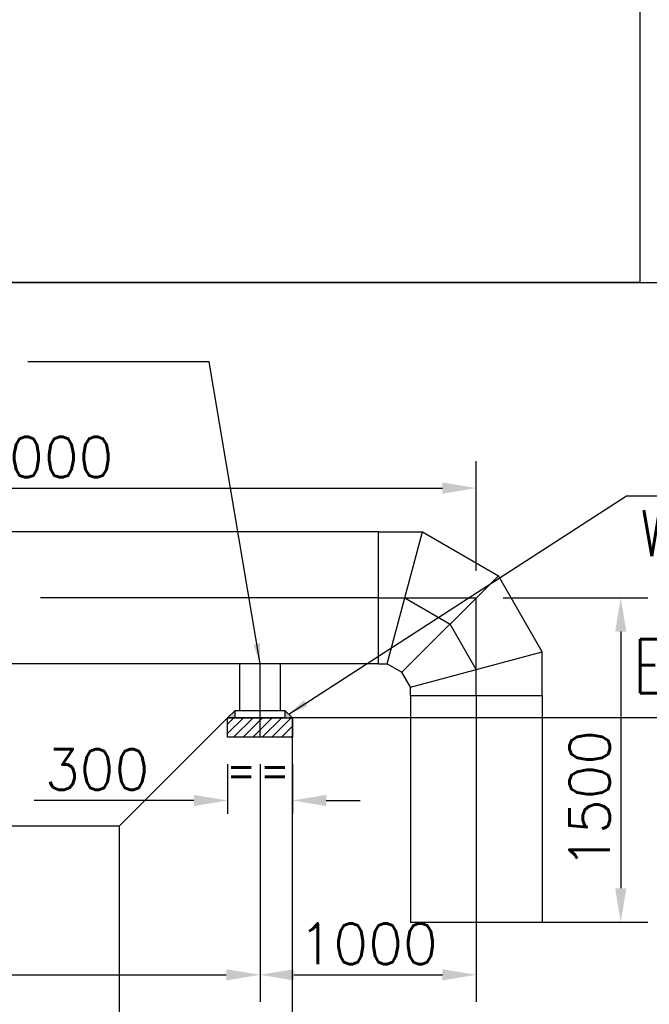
# Model space of a CAD drawing. Header units: inches. Extents: x -341304 to 31571016, y -692717 to 2132253.
# Tile 70 of 256: x 667693 to 679341, y -593677 to -575452. Entities that reach past the tile are written whole.
import ezdxf

# ---------------------------------------------------------------- set-up
doc = ezdxf.new("R2010")
doc.units = ezdxf.units.IN
doc.header["$MEASUREMENT"] = 0
doc.linetypes.add('CENTER', pattern=[2, 1.25, -0.25, 0.25, -0.25])
for name, color, linetype in [('0-CL', 8, 'CENTER'), ('CONC', 61, 'Continuous'), ('CW MU', 150, 'Continuous'), ('DIM', 1, 'Continuous'), ('text', 3, 'Continuous')]:
    doc.layers.add(name, color=color, linetype=linetype)
doc.styles.add('ROMANC', font='ROMANC.SHX')
doc.styles.add('ROMANS', font='romans')
doc.styles.add('ROMANT', font='romant', dxfattribs={"height": 5})
doc.dimstyles.new('DIMS-150', dxfattribs={"dimscale": 150, "dimtxt": 2.5, "dimasz": 2.5, "dimexe": 1, "dimexo": 1, "dimgap": 1, "dimtad": 1, "dimtih": 1, "dimtoh": 1, "dimdec": 0, "dimzin": 0, "dimdsep": 46, "dimtxsty": 'ROMANS', "dimcen": 1, "dimclrd": 8, "dimclre": 8, "dimclrt": 3, "dimadec": 0, "dimazin": 0, "dimtfac": 1, "dimtdec": 0, "dimtix": 1, "dimtofl": 0, "dimtmove": 0, "dimatfit": 3, "dimfxl": 1, "dimtolj": 1, "dimtzin": 0, "dimarcsym": 0})
doc.dimstyles.new('User600', dxfattribs={"dimscale": 500, "dimtxt": 1.5, "dimasz": 1.25, "dimexe": 1, "dimexo": 1, "dimgap": 0.4, "dimtad": 1, "dimdec": 0, "dimzin": 0, "dimdsep": 46, "dimtxsty": 'ROMANS', "dimcen": 1, "dimclrd": 8, "dimclre": 8, "dimclrt": 3, "dimadec": 0, "dimazin": 0, "dimtfac": 1, "dimtdec": 0, "dimtix": 1, "dimtofl": 0, "dimtmove": 0, "dimatfit": 3, "dimfxl": 1, "dimtolj": 1, "dimtzin": 0, "dimarcsym": 0})

# ---------------------------------------------------------------- blocks, each defined once
blk = doc.blocks.new('Q-Q')
at = {"color": 3, "char_height": 750, "width": 9748.365405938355, "attachment_point": 1, "style": 'ROMANC'}
for s, insert in [('\\pi1902.8;{\\W0.8;BFV BOTTOM \\P\\pi2517;SUPPORTS \\P\\pi645.61;CWP-H10,H11,H12, \\P\\pi1831.3;H13,H14&H15 \\P\\pi4574.2; }', (-1561957.743169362, 159366.742217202)), ('\\pi1902.8;{\\W0.8;BFV BOTTOM \\P\\pi2517;SUPPORTS \\P\\pi602.75;CWP-H1,H3,H5,H6,  \\P\\pi2559.9;H7,H8&H9\\P\\pi4574.2; }', (-1653395.879067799, 156271.3923670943)), ('\\pi1902.8;{\\W0.8;BFV BOTTOM \\P\\pi417.04;SUPPORT ACWI-H3\\P\\pi4574.2; }', (-1595547.012339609, 152097.5295132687))]:
    blk.add_mtext(s, dxfattribs=dict(at, insert=insert))
blk = doc.blocks.new('*D585')
at = {"layer": 'Defpoints', "color": 0, "transparency": 16777216}
for p in [(266497.5663159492, -267506.7805791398), (266497.5663159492, -271904.9934178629), (250497.5663159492, -272530.9002191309)]:
    blk.add_point(p, dxfattribs=at)
at = {"layer": 'DIM', "color": 8, "lineweight": -2, "transparency": 16777216}
for p, q in [((266497.5663159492, -268006.7805791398), (266497.5663159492, -272404.9934178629)), ((250497.5663159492, -272030.9002191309), (250497.5663159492, -271404.9934178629)), ((251122.5663159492, -271904.9934178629), (265872.5663159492, -271904.9934178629))]:
    blk.add_line(p, q, dxfattribs=at)
at = {"layer": 'DIM', "color": 8, "transparency": 16777216}
for points in [[(251122.5663159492, -271800.8267511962), (251122.5663159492, -272009.1600845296), (250497.5663159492, -271904.9934178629)], [(265872.5663159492, -271800.8267511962), (265872.5663159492, -272009.1600845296), (266497.5663159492, -271904.9934178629)]]:
    blk.add_solid(points, dxfattribs=at)
at = {"layer": 'DIM', "color": 3, "transparency": 16777216, "insert": (258071.3457532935, -271329.9934178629), "char_height": 750, "attachment_point": 5, "style": 'ROMANS'}
blk.add_mtext('\\A1;4000', dxfattribs=at)
blk = doc.blocks.new('*D586')
at = {"layer": 'Defpoints', "color": 0, "transparency": 16777216}
for p in [(270497.5663159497, -266933.6439142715), (266497.5663159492, -267506.7805791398), (270497.5663159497, -271904.9934178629)]:
    blk.add_point(p, dxfattribs=at)
at = {"layer": 'DIM', "color": 8, "lineweight": -2, "transparency": 16777216}
for p, q in [((270497.5663159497, -267433.6439142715), (270497.5663159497, -272404.9934178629)), ((266497.5663159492, -268006.7805791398), (266497.5663159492, -272404.9934178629)), ((267122.5663159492, -271904.9934178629), (269872.5663159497, -271904.9934178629))]:
    blk.add_line(p, q, dxfattribs=at)
at = {"layer": 'DIM', "color": 8, "transparency": 16777216}
for points in [[(267122.5663159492, -271800.8267511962), (267122.5663159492, -272009.1600845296), (266497.5663159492, -271904.9934178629)], [(269872.5663159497, -271800.8267511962), (269872.5663159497, -272009.1600845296), (270497.5663159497, -271904.9934178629)]]:
    blk.add_solid(points, dxfattribs=at)
at = {"layer": 'DIM', "color": 3, "transparency": 16777216, "insert": (268497.5663159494, -271329.9934178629), "char_height": 750, "attachment_point": 5, "style": 'ROMANS'}
blk.add_mtext('\\A1;1000', dxfattribs=at)
blk = doc.blocks.new('*D595')
at = {"layer": 'Defpoints', "color": 0, "transparency": 16777216}
for p in [(270497.5663159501, -264928.2032363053), (270497.566315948, -270928.2032363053), (273170.7983696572, -270928.2032363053)]:
    blk.add_point(p, dxfattribs=at)
at = {"layer": 'DIM', "color": 8, "lineweight": -2, "transparency": 16777216}
for p, q in [((270997.5663159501, -264928.2032363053), (273670.7983696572, -264928.2032363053)), ((273170.7983696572, -265553.2032363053), (273170.7983696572, -270303.2032363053)), ((270997.566315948, -270928.2032363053), (273670.7983696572, -270928.2032363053))]:
    blk.add_line(p, q, dxfattribs=at)
at = {"layer": 'DIM', "color": 8, "transparency": 16777216}
for points in [[(273066.6317029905, -265553.2032363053), (273274.9650363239, -265553.2032363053), (273170.7983696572, -264928.2032363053)], [(273066.6317029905, -270303.2032363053), (273274.9650363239, -270303.2032363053), (273170.7983696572, -270928.2032363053)]]:
    blk.add_solid(points, dxfattribs=at)
at = {"layer": 'DIM', "color": 3, "transparency": 16777216, "insert": (272595.7983696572, -268659.229411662), "char_height": 750, "attachment_point": 5, "rotation": 90, "style": 'ROMANS'}
blk.add_mtext('\\A1;1500', dxfattribs=at)
blk = doc.blocks.new('*D587')
at = {"layer": 'Defpoints', "color": 0, "transparency": 16777216}
for p in [(265897.5663159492, -267506.7805791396), (267097.5663159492, -267506.7805791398), (267097.5663159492, -268678.3032113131)]:
    blk.add_point(p, dxfattribs=at)
at = {"layer": 'DIM', "color": 8, "lineweight": -2, "transparency": 16777216}
for p, q in [((265897.5663159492, -268006.7805791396), (265897.5663159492, -268928.3032113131)), ((267097.5663159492, -268006.7805791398), (267097.5663159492, -268928.3032113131)), ((265272.5663159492, -268678.3032113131), (262318.9948873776, -268678.3032113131)), ((267722.5663159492, -268678.3032113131), (268347.5663159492, -268678.3032113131))]:
    blk.add_line(p, q, dxfattribs=at)
at = {"layer": 'DIM', "color": 8, "transparency": 16777216}
for points in [[(265272.5663159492, -268574.1365446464), (265272.5663159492, -268782.4698779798), (265897.5663159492, -268678.3032113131)], [(267722.5663159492, -268574.1365446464), (267722.5663159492, -268782.4698779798), (267097.5663159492, -268678.3032113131)]]:
    blk.add_solid(points, dxfattribs=at)
at = {"layer": 'DIM', "color": 3, "transparency": 16777216, "insert": (263483.2806016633, -268103.3032113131), "char_height": 750, "attachment_point": 5, "style": 'ROMANS'}
blk.add_mtext('\\A1;300', dxfattribs=at)
blk = doc.blocks.new('*D596')
at = {"layer": 'Defpoints', "color": 0, "transparency": 16777216}
for p in [(254497.5663159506, -262496.5861605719), (270497.5663159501, -262895.8749049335), (270497.5663159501, -264928.2032363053)]:
    blk.add_point(p, dxfattribs=at)
at = {"layer": 'DIM', "color": 8, "lineweight": -2, "transparency": 16777216}
for p, q in [((270497.5663159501, -264428.2032363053), (270497.5663159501, -262395.8749049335)), ((255122.5663159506, -262895.8749049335), (269872.5663159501, -262895.8749049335)), ((254497.5663159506, -262996.5861605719), (254497.5663159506, -263395.8749049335))]:
    blk.add_line(p, q, dxfattribs=at)
at = {"layer": 'DIM', "color": 8, "transparency": 16777216}
for points in [[(255122.5663159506, -262791.7082382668), (255122.5663159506, -263000.0415716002), (254497.5663159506, -262895.8749049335)], [(269872.5663159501, -262791.7082382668), (269872.5663159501, -263000.0415716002), (270497.5663159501, -262895.8749049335)]]:
    blk.add_solid(points, dxfattribs=at)
at = {"layer": 'DIM', "color": 3, "transparency": 16777216, "insert": (262497.5663159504, -262320.8749049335), "char_height": 750, "attachment_point": 5, "style": 'ROMANS'}
blk.add_mtext('\\A1;4000', dxfattribs=at)
blk = doc.blocks.new('FOREBAY SUPPORTS')
at = {"layer": 'CONC'}
h = blk.add_hatch(dxfattribs=at)
h.set_pattern_fill('ANSI31', color=3, scale=1000)
h.set_pattern_definition([(45, (248758.837314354, -25034.85387668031), (-88.38834764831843, 88.38834764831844), [])])
h.paths.add_polyline_path([(265897.5663159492, -267148.2032363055), (267097.5663159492, -267148.2032363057), (267097.5663159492, -267506.7805791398), (265897.5663159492, -267506.7805791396)])
at = {"layer": 'DIM'}
h = blk.add_hatch(color=3, dxfattribs=at)
h.dxf.hatch_style = 1
h.paths.add_polyline_path([(266037.4888201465, -267012.5302203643), (265897.5663159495, -267148.2032363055), (266037.4888201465, -267148.2032363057)])
h.paths.add_polyline_path([(266957.6438117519, -267012.5302203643), (266957.6438117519, -267148.2032363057), (267097.5663159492, -267148.2032363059)])
at = {"color": 8}
blk.add_line((292821.523085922, -267148.2032363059), (267038.411889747, -267148.2032363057), dxfattribs=at)
at = {"color": 7}
for points in [[(225748.9992857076, -234637.475037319), (273520.5514072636, -234637.4750373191), (273520.5514072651, -259089.6697423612), (225748.9992857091, -259089.6697423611)], [(293172.6994271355, -288030.9522344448), (225748.9992857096, -288030.9522344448), (225748.99928571, -259089.6697423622), (293172.699427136, -259089.6697423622)]]:
    blk.add_lwpolyline(points, close=True, dxfattribs=at)
at = {"layer": '0-CL', "lineweight": -3, "ltscale": 5000}
for p, q in [((268688.2442820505, -264928.2032363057), (252306.8883498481, -264928.203236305)), ((268688.2442820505, -264928.2032363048), (270497.5663159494, -264928.2032363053)), ((269173.0506598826, -264928.2032363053), (270012.7599381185, -265413.0096141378)), ((270497.5663159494, -266737.5252702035), (270497.5663159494, -264928.2032363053)), ((270497.5663159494, -266252.7188923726), (270012.7599381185, -265413.0096141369)), ((266497.5663159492, -267506.7805791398), (266497.5663159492, -266148.2032363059)), ((270497.5663159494, -266737.5252702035), (270497.5663159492, -270928.203236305))]:
    blk.add_line(p, q, dxfattribs=at)
at = {"layer": 'CONC', "color": 3}
for p, q in [((266122.5439862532, -267012.5302203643), (266122.5439862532, -266148.2032363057)), ((266872.5886456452, -267012.5302203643), (266872.5886456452, -266148.203236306)), ((265897.5663159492, -267148.2032363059), (263897.5663159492, -269148.203236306)), ((266037.4888201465, -267012.5302203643), (265897.5663159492, -267148.2032363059)), ((266015.8751683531, -267148.2032363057), (265897.5663159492, -267148.2032363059)), ((267097.5663159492, -280729.4127222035), (267097.5663159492, -267148.2032363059)), ((261897.5663159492, -269148.203236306), (263897.5663159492, -269148.203236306)), ((263897.5663159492, -280729.4127222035), (263897.5663159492, -269148.203236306))]:
    blk.add_line(p, q, dxfattribs=at)
for points in [[(265897.5663159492, -267148.2032363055), (267097.5663159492, -267148.2032363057), (267097.5663159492, -267506.7805791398), (265897.5663159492, -267506.7805791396)], [(266037.4888201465, -267012.5302203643), (266957.6438117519, -267012.5302203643), (266957.6438117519, -267148.2032363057), (266037.4888201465, -267148.2032363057)]]:
    blk.add_lwpolyline(points, close=True, dxfattribs=at)
at = {"layer": 'CW MU', "linetype": 'Continuous', "ltscale": 100}
for p, q in [((268688.2442820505, -263708.2032363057), (252306.8883498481, -263708.2032363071)), ((268688.2442820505, -263708.2032363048), (269499.9486746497, -263708.2032363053)), ((268688.2442820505, -266148.2032363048), (268688.2442820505, -263708.2032363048)), ((268846.1526451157, -266148.2032363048), (269499.9486746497, -263708.2032363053)), ((269499.9486746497, -263708.2032363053), (270905.8619233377, -264519.907628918)), ((269119.6579528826, -266306.1115993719), (270905.8619233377, -264519.907628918)), ((271717.5663159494, -265925.8208776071), (270905.8619233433, -264519.9076289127)), ((269277.5663159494, -266579.6169071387), (271717.5663159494, -265925.8208776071)), ((271717.5663159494, -266737.5252702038), (271717.5663159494, -265925.8208776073)), ((268688.2442820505, -266148.2032363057), (252306.8883498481, -266148.2032363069)), ((268688.2442820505, -266148.2032363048), (268846.1526451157, -266148.2032363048)), ((268846.1526451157, -266148.2032363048), (269119.657952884, -266306.1115993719)), ((269277.5663159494, -266579.6169071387), (269119.657952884, -266306.1115993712)), ((269277.5663159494, -266737.5252702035), (269277.5663159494, -266579.6169071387)), ((269277.5663159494, -266737.5252702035), (271717.5663159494, -266737.5252702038)), ((269277.5663159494, -266737.5252702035), (269277.5663159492, -270928.2032363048)), ((269277.5663159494, -266737.5252702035), (271717.5663159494, -266737.5252702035)), ((271717.5663159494, -266737.5252702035), (271717.5663159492, -270928.2032363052)), ((269276.3273181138, -270928.2032363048), (271716.3273181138, -270928.2032363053))]:
    blk.add_line(p, q, dxfattribs=at)
at = {"layer": 'DIM', "color": 0}
blk.add_line((266957.6438117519, -267012.5302203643), (267097.5663159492, -267148.2032363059), dxfattribs=at)
at = {"layer": 'text', "style": 'ROMANS', "width": 0.8}
for s, height, p in [('EL.0.0M FOR CW FOREBAY#1&2', 1000, (273394.3616941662, -266694.786913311)), ('=', 600, (265882.0390425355, -268410.6630837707)), ('=', 600, (266500.9540758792, -268410.6630837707))]:
    blk.add_text(s, height=height, dxfattribs=at).set_placement(p)
at = {"layer": 'text', "color": 1, "insert": (227934.9024287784, -254786.1204444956, -9636.853486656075), "char_height": 1250, "width": 34648.60801126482, "attachment_point": 1, "style": 'ROMANT'}
blk.add_mtext('\\pi5324.3;{\\W0.8;\\LTYPICAL ANCHOR DETAIL FOR \\P\\pi62.399;\\l(CWR-A1&A2, CWMU-A1&A2, CWCL-A1&A2)}', dxfattribs=at)
at = {"layer": 'text', "char_height": 850, "width": 3631.494708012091, "attachment_point": 1, "style": 'ROMANS'}
for insert in [(204283.7132635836, -261821.9051128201), (273600.8018240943, -261889.7416207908)]:
    blk.add_mtext('\\pi261.46;{\\W0.8;TO BE \\P\\pi-62.348;WELDED}', dxfattribs=dict(at, insert=insert))
at = {"layer": 'DIM', "color": 230}
dim = blk.add_linear_dim(base=(270497.5663159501, -262895.8749049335), p1=(254497.5663159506, -262496.5861605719), p2=(270497.5663159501, -264928.2032363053), dimstyle='User600', override={"dimlfac": 0.25}, dxfattribs=at)
dim.commit()
dim.dimension.update_dxf_attribs({"geometry": '*D596', "text_midpoint": (262497.5663159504, -262320.8749049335), "insert": (-2.91038304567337e-11, 0)})
dim = blk.add_linear_dim(base=(273170.7983696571, -270928.2032363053), p1=(270497.5663159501, -264928.2032363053), p2=(270497.566315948, -270928.2032363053), angle=90, dimstyle='User600', override={"dimlfac": 0.25}, dxfattribs=at)
dim.commit()
dim.dimension.update_dxf_attribs({"geometry": '*D595', "text_midpoint": (273170.7983696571, -268659.229411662), "dimtype": 128})
dim = blk.add_linear_dim(base=(270497.5663159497, -271904.9934178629), p1=(266497.5663159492, -267506.7805791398), p2=(270497.5663159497, -266933.6439142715), dimstyle='User600', override={"dimlfac": 0.25}, dxfattribs=at)
dim.commit()
dim.dimension.update_dxf_attribs({"geometry": '*D586', "text_midpoint": (268497.5663159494, -271329.9934178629)})
for base, p1, p2, override, picture, middle in [((266497.5663159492, -271904.9934178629), (250497.5663159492, -272530.9002191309), (266497.5663159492, -267506.7805791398), {"dimlfac": 0.25}, '*D585', (258071.3457532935, -271904.9934178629)), ((267097.5663159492, -268678.3032113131), (265897.5663159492, -267506.7805791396), (267097.5663159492, -267506.7805791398), {"dimexe": 0.5, "dimlfac": 0.25}, '*D587', (263483.2806016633, -268678.3032113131))]:
    dim = blk.add_linear_dim(base=base, p1=p1, p2=p2, dimstyle='User600', override=override, dxfattribs=at)
    dim.commit()
    dim.dimension.update_dxf_attribs({"geometry": picture, "text_midpoint": middle, "dimtype": 128})
at = {"layer": 'DIM', "color": 0}
for points in [[(266497.5663159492, -266148.2032363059), (265554.5993241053, -260561.5604910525), (262203.8955108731, -260561.5604910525)], [(267027.6050638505, -267080.366728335), (273276.269052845, -263040.4463441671), (277310.9115318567, -263040.4463441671)]]:
    blk.add_leader(points, dimstyle='DIMS-150', override={"dimgap": 1, "dimtad": 0}, dxfattribs=at)

msp = doc.modelspace()

# ---------------------------------------------------------------- block references
at = {"color": 7}
msp.add_blockref('Q-Q', (2007141.303325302, -736060.3699827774), dxfattribs=at)

# ---------------------------------------------------------------- next in the draw order: block references
at = {"layer": 'DIM', "color": 0}
msp.add_blockref('FOREBAY SUPPORTS', (405642.559878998, -321225.9945397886), dxfattribs=at)

# ---------------------------------------------------------------- next in the draw order: texts
at = {"layer": 'text', "insert": (614011.8514818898, -433060.2542692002), "char_height": 1250, "attachment_point": 1, "style": 'ROMANS'}
msp.add_mtext_dynamic_manual_height_columns("\\pi-5000,l5000;1.^IALL DIMENSIONS ARE IN MM & ELEVATIONS ARE IN METRES UNLESS STATED OTHER WISE.\\P2.^IALL ELEVATIONS ARE REFERRED TO POWER HOUSE FINISHED GROUND FLOOR ELEVATION 0.0M WHICH    ^I{\\H1.4167x; }CORRESPONDS TO RL 69.5M. WHEREAS, PIPE ELEVATIONS ARE W.R.T CENTRE LINE OF PIPE UNLESS OTHERWISE {\\H1.2778x; }NOTED.{\\H1.3241x; }\\P\\pi-2500,l2500;3. ^IDESIGN PARAMETERS: {\\H1.3086x; }\\P\\pi0,l0;^IPRESSURE : 5 kg/sq.cm (g) FOR CW SYSTEM.{\\H1.5043x; }\\P^IPRESSURE : 7.5 kg/sq.cm (g) FOR ACW SYSTEM.{\\H1.5462x; }\\P^IDESIGN CW/ACW INLET TEMP. TO CONDENSER & VACUUM PUMP HEAT EXCH. =33°C.{\\H1.5322x; }\\P^IDESIGN ACW INLET TEMP. TO PHE'S = 36°C{\\H1.5369x; }\\P^IDESIGN MECHANICAL TEMPERATURE = 50°C{\\H1.3448x; }\\P\\pi-5000,l5000;4.^IMATERIALS OF CONSTRUCTION:{\\H1.3017x; }\\P\\pi-2500,l2500;^I^IA) PIPING UP TO AND INCLUDING 150NB SHALL BE CARBON STEEL ERW, IS:1239 (HEAVY GRADE).{\\H1.5066x; }\\P^I^IB) PIPING 200NB AND ABOVE SHALL BE CARBON STEEL ROLLED AND WELDED AS PER IS-3589 FABRICATED FROM     {\\H1.5454x; }^ICS PLATES AS PER IS:2062 GR. B.{\\H1.342x; }\\P\\pi-5000,l5000;5.^INORMAL MEASUREMENT STUBS SHALL BE AS PER DRG. NO: PE-DG-411-145-I101.{\\H1.3027x; }\\P6.^IPAINTING PROTECTION-PIPES:{\\H1.3158x; }\\P\\pi-2500,l2500;6.1^IINTERNAL SURFACE (FOR PIPE SIZE>1000NB):{\\H1.5019x; }\\P^I  A) SURFACE CLEANING BY WIRE BRUSH.{\\H1.547x; }\\P  ^IB) APPLICATION OF ONE COAT OF EPOXY RESIN BASED RED OXIDE PRIMER FOLLOWED BY ADEQUATE No. OF ^I{\\H1.532x; }^IFINISH PAINT OF COAL TAR EPOXY BASED PAINT TO ACHIEVE TOTAL DFT OF 150 MICRONS.{\\H1.3465x; }\\P6.2^IEXTERNAL SURFACE:{\\H1.3012x; }\\P^I^IA) SURFACE CLEANING BY WIRE BRUSH.{\\H1.5068x; }\\P\\pi-5000,l5000;^IB) APPLICATION OF ONE COAT OF RED LEAD PRIMER FOLLOWED BY ADEQUATE No. OF FINISH COATS OF {\\H1.5454x; }SYNTHETIC ENAMEL PAINT TO ACHIEVE TOTAL DFT OF 150 MICRONS.{\\H1.342x; }\\P\\pi-2500,l2500;6.3^ICW & CW MAKE UP BURIED PORTION COMING UNDER RAIL OR ROAD SHALL BE CONCRETE ENCASED.{\\H1.3027x; }\\P6.4^ICW & CW MAKE UP BURIED PIPE SHALL BE PROTECTED AS UNDER (AS PER IS-10221):{\\H1.5063x; }\\P\\pi0,l0;^IA) SURFACE CLEANING BY WIRE BRUSH.{\\H1.5455x; }\\P^IB) APPLY ONE COAT OF COALTAR/PRIMER/ENAMEL CONFORMING TO AWWA C-203/IS 10221/IS 15337.{\\H1.5324x; }\\P\\pi-5000,l5000;^IC) APPLY ONE LAYER OF TAPE COMPRISING OF COALTAR APPLICATION OF TAPE SHALL CONFORM TO AWWA {\\H1.5368x; }C-203/IS 15337 (APPENDIX-B) WITH THICKNESS OF TAPE AS 4mm.{\\H1.5354x; }\\P7.^I600NB MANHOLE WITH 150 NB VENT VALVE SHALL BE PROVIDED ON THE CW LINE AS PER^ILOCATION INDICATED IN {\\H1.3454x; }THE DRAWING. MANHOLE PROVIDED ON OTHER PIPES SHALL BE WITHOUT VENT VALVE. MAN HOLE ASSEMBLY {\\H1.3015x; }INCLUDING FLANGE, BLANK FLANGE WITH LIFTING LUGS, GASKET ETC. TO BE SUPPLIED ^IBY PC{\\W0.8;.\\H1.3162x;\\W1; }\\P8.^ICW SYSTEM : 150NB DRAIN & VENT VALVES SHALL BE PROVIDED.{\\H1.3113x; }\\P^IACW SYSTEM : 50 NB SIZE DRAIN & VENT VALVES SIZES FOR PIPE SIZES 400 NB & ABOVE. 25 NB DRAIN ^I& {\\H1.3129x; }VENT VALVES FOR PIPE SIZES UP TO 350NB. OTHER THAN THOSE INDICATED IN THE DRG., DRAINS & VENTS {\\H1.3124x; }SHALL BE SUITABLY LOCATED AT SITE AS PER REQUIREMENT. {\\W0.8; }{\\H1.3125x; }\\P9.^IDETAILS OF CW PUMP HOUSE & CW CHANNELS ARE SHOWN FOR REFERENCE ONLY. FOR DETAILS RESPECTIVE GA     {\\H1.3125x; }DRAWING TO BE REFERRED.{\\H1.3125x; }\\P10.^IENCASING, CONCRETE BLOCK & CW CHANNEL ARE SHOWN INDICATIVELY. FOR CONCRETE DETAILS OF SAME, CIVIL {\\H1.3125x; }DRGS. SHALL BE REFERRED.{\\H1.3125x; }\\P11.^ICIVIL TO PROVIDE CONCRETE ENCASING FOR PIPES WHERE EVER EARTH COVER IS LESS THAN 500MM BELOW       {\\H1.3125x; }DRAINS, TRENCHES & ANY OTHER CIVIL STRUCTURE.{\\H1.3125x; }\\P12.^IDEBRIS DISCHARGE PIPE FROM SELF CLEANING STRAINERS TO NEAREST DRAIN TO BE SUITABLY ROUTED AT SITE.{\\H1.3125x; }\\P13.^IHUME PIPE AT ROAD CROSSING SHALL BE AS PER IS456 NP3.^I^I{\\H1.3125x; }", width=116970.4179356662, gutter_width=18361.74976467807, heights=[127118.077694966], dxfattribs=at)

doc.saveas('drawing.dxf')
